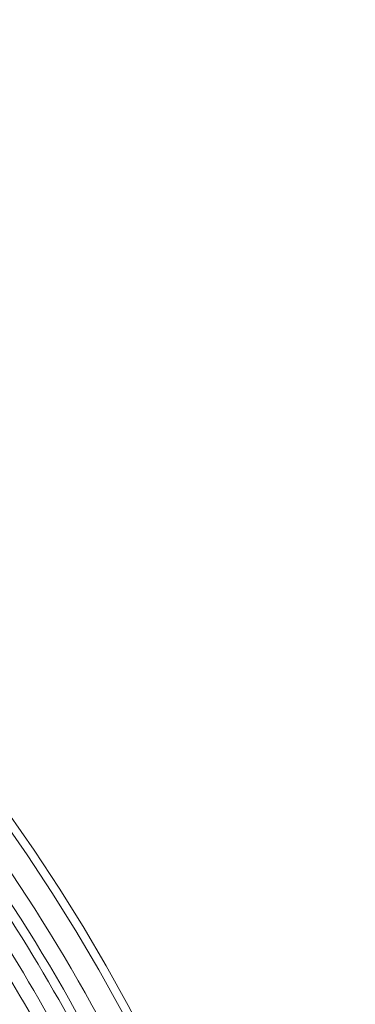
# Model space of a CAD drawing. Header units: inches. Extents: x 0 to 210, y -297 to 0.
# Tile 48 of 76: x 118 to 122, y -193 to -181. Entities that reach past the tile are written whole.
import ezdxf

# ---------------------------------------------------------------- set-up
doc = ezdxf.new("R2010")
doc.units = ezdxf.units.IN
doc.header["$MEASUREMENT"] = 0
doc.layers.add('Lag 4', color=7, linetype='Continuous')

msp = doc.modelspace()

# ---------------------------------------------------------------- linework, layer by layer
at = {"layer": 'Lag 4', "color": 7, "lineweight": 9, "true_color": 0xffffff}
for points in [[(122.034, -203.445), (122.034, -191.295), (112.185, -181.445), (100.034, -181.445), (87.884, -181.445), (78.034, -191.295), (78.034, -203.445), (78.034, -215.595), (87.884, -225.445), (100.034, -225.445), (112.185, -225.445), (122.034, -215.595), (122.034, -203.445)], [(121.936, -203.445), (121.936, -191.349), (112.13, -181.544), (100.034, -181.544), (87.939, -181.544), (78.133, -191.349), (78.133, -203.445), (78.133, -215.541), (87.939, -225.347), (100.034, -225.347), (112.13, -225.347), (121.936, -215.541), (121.936, -203.445)]]:
    msp.add_open_spline(points, degree=3, knots=[0, 0, 0, 0, 1, 1, 1, 2, 2, 2, 3, 3, 3, 4, 4, 4, 4], dxfattribs=at)
for points in [[(119.262, -193.532), (118.462, -191.98), (117.477, -190.531), (116.328, -189.216)], [(119.084, -193.624), (118.291, -192.086), (117.315, -190.65), (116.177, -189.347)], [(118.682, -193.099), (118.062, -191.981), (117.342, -190.921), (116.532, -189.932)], [(118.507, -193.196), (117.893, -192.088), (117.18, -191.039), (116.377, -190.059)], [(118.27, -193.122), (117.709, -192.131), (117.068, -191.187), (116.353, -190.299)]]:
    msp.add_open_spline(points, degree=3, dxfattribs=at)

doc.saveas('drawing.dxf')
